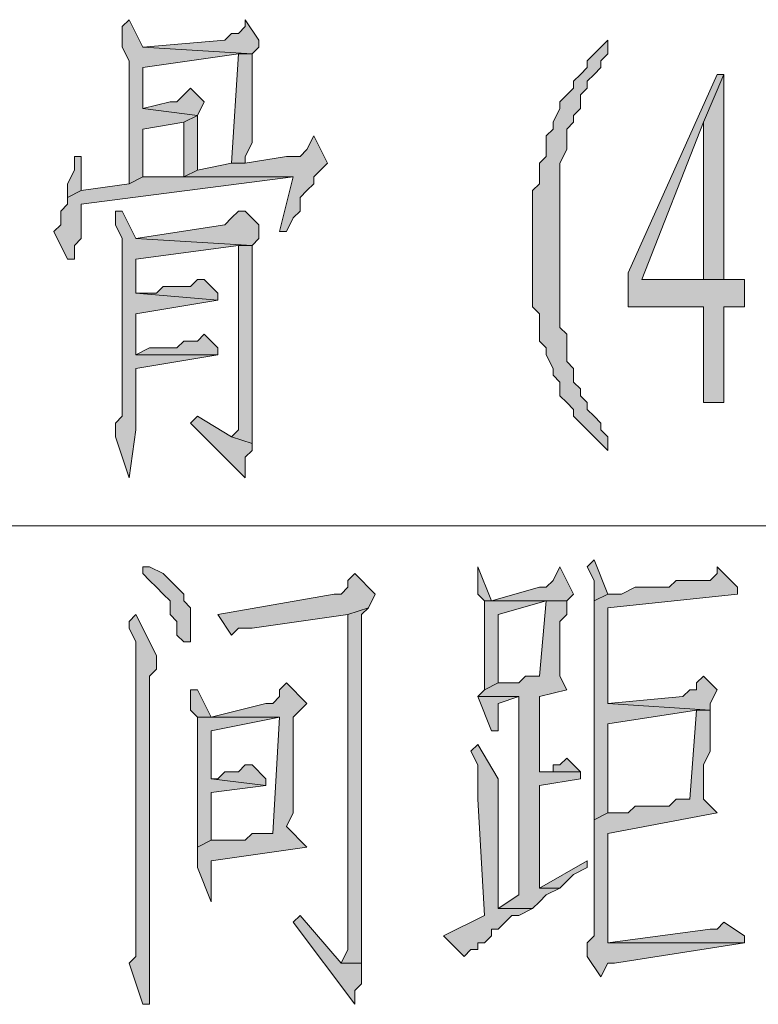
# Model space of a CAD drawing. Extents: x 566443 to 590371, y 3845226 to 3876576.
# Tile 104 of 221: x 586387.45 to 586392.02, y 3853933.54 to 3853939.64. Entities that reach past the tile are written whole.
import ezdxf

# ---------------------------------------------------------------- set-up
doc = ezdxf.new("R2010")
doc.units = 0
doc.layers.add('C00-00-00', color=7, linetype='CONTINUOUS')

msp = doc.modelspace()

# ---------------------------------------------------------------- hatches: boundary and pattern name
at = {"layer": 'C00-00-00'}
h = msp.add_hatch(color=256, dxfattribs=at)
h.dxf.hatch_style = 2
h.paths.add_polyline_path([(586388.1279, 3853939.6359), (586388.0856, 3853939.5936), (586388.0856, 3853939.4666), (586388.1279, 3853939.3819), (586388.1279, 3853938.6199), (586388.2126, 3853938.6623), (586388.2126, 3853938.9586), (586388.4666, 3853939.0009), (586388.5512, 3853939.0433), (586388.2126, 3853939.0856), (586388.2126, 3853939.3396), (586388.8052, 3853939.4243), (586388.8899, 3853939.4243), (586388.2126, 3853939.4666)])
h = msp.add_hatch(color=256, dxfattribs=at)
h.dxf.hatch_style = 2
h.paths.add_polyline_path([(586388.8476, 3853939.6359), (586388.8476, 3853939.5936), (586388.8052, 3853939.5513), (586388.7629, 3853939.5513), (586388.7206, 3853939.5089), (586388.2126, 3853939.4666), (586388.8899, 3853939.4243), (586388.9322, 3853939.4666), (586388.9322, 3853939.5089)])
h = msp.add_hatch(color=256, dxfattribs=at)
h.dxf.hatch_style = 2
h.paths.add_polyline_path([(586391.0912, 3853939.5089), (586391.0489, 3853939.4666), (586391.0066, 3853939.4243), (586390.9642, 3853939.3819), (586390.9642, 3853939.3396), (586390.9219, 3853939.2973), (586390.8796, 3853939.2549), (586390.8796, 3853939.2126), (586390.8372, 3853939.1703), (586390.7949, 3853939.1279), (586390.7949, 3853939.0856), (586390.7526, 3853939.0009), (586390.7526, 3853938.9586), (586390.7102, 3853938.9163), (586390.7102, 3853938.7893), (586390.6679, 3853938.7469), (586390.6679, 3853938.6199), (586390.6256, 3853938.5776), (586390.6256, 3853938.3236), (586390.6256, 3853938.2813), (586390.6256, 3853937.8579), (586390.6679, 3853937.8156), (586390.6679, 3853937.6463), (586390.7102, 3853937.6039), (586390.7102, 3853937.5616), (586390.7526, 3853937.4769), (586390.7526, 3853937.4346), (586390.7949, 3853937.3923), (586390.7949, 3853937.3076), (586390.8372, 3853937.2653), (586390.8796, 3853937.2229), (586390.8796, 3853937.1806), (586390.9219, 3853937.1383), (586390.9642, 3853937.0959), (586391.0066, 3853937.0536), (586391.0489, 3853937.0113), (586391.0912, 3853936.9689), (586391.0912, 3853937.0536), (586391.0489, 3853937.0959), (586391.0489, 3853937.1383), (586391.0066, 3853937.1806), (586390.9642, 3853937.2229), (586390.9642, 3853937.2653), (586390.9219, 3853937.3076), (586390.9219, 3853937.3499), (586390.8796, 3853937.3923), (586390.8796, 3853937.4769), (586390.8372, 3853937.5193), (586390.8372, 3853937.6886), (586390.7949, 3853937.7309), (586390.7949, 3853938.7469), (586390.8372, 3853938.8316), (586390.8372, 3853938.9586), (586390.8796, 3853939.0009), (586390.8796, 3853939.0433), (586390.9219, 3853939.0856), (586390.9219, 3853939.1703), (586390.9642, 3853939.2126), (586390.9642, 3853939.2549), (586391.0066, 3853939.2973), (586391.0489, 3853939.3396), (586391.0489, 3853939.3819), (586391.0912, 3853939.4243)])
h = msp.add_hatch(color=256, dxfattribs=at)
h.dxf.hatch_style = 2
h.paths.add_polyline_path([(586388.8899, 3853939.4243), (586388.8052, 3853939.4243), (586388.7629, 3853938.7469), (586388.8476, 3853938.7469), (586388.8476, 3853938.7893), (586388.8899, 3853938.8739)])
h = msp.add_hatch(color=256, dxfattribs=at)
h.dxf.hatch_style = 2
h.paths.add_polyline_path([(586391.8109, 3853939.2973), (586391.7686, 3853939.2973), (586391.2182, 3853938.0696), (586391.2182, 3853937.8579), (586391.6839, 3853937.8579), (586391.6839, 3853937.2653), (586391.8109, 3853937.2653), (586391.8109, 3853937.8579), (586391.9379, 3853937.8579), (586391.9379, 3853938.0273), (586391.8109, 3853938.0273), (586391.3029, 3853938.0273), (586391.6839, 3853939.0009)])
h = msp.add_hatch(color=256, dxfattribs=at)
h.dxf.hatch_style = 2
h.paths.add_polyline_path([(586391.8109, 3853939.2973), (586391.6839, 3853939.0009), (586391.6839, 3853938.0273), (586391.3029, 3853938.0273), (586391.8109, 3853938.0273)])
h = msp.add_hatch(color=256, dxfattribs=at)
h.dxf.hatch_style = 2
h.paths.add_polyline_path([(586388.5089, 3853939.2126), (586388.4666, 3853939.1703), (586388.4242, 3853939.1279), (586388.3819, 3853939.1279), (586388.2126, 3853939.0856), (586388.5512, 3853939.0433), (586388.5936, 3853939.1279)])
h = msp.add_hatch(color=256, dxfattribs=at)
h.dxf.hatch_style = 2
h.paths.add_polyline_path([(586388.5512, 3853939.0433), (586388.4666, 3853939.0009), (586388.4666, 3853938.6623), (586388.5512, 3853938.7046)])
h = msp.add_hatch(color=256, dxfattribs=at)
h.dxf.hatch_style = 2
h.paths.add_polyline_path([(586389.2709, 3853938.9163), (586389.2286, 3853938.8316), (586389.1862, 3853938.7893), (586389.1016, 3853938.7893), (586388.8476, 3853938.7469), (586388.7629, 3853938.7469), (586388.5512, 3853938.7046), (586388.4666, 3853938.6623), (586389.1439, 3853938.6623), (586389.0592, 3853938.3236), (586389.1016, 3853938.3236), (586389.1439, 3853938.4083), (586389.1862, 3853938.4506), (586389.1862, 3853938.5353), (586389.2286, 3853938.5776), (586389.2709, 3853938.6199), (586389.2709, 3853938.6623), (586389.3132, 3853938.7046), (586389.3556, 3853938.7469)])
h = msp.add_hatch(color=256, dxfattribs=at)
h.dxf.hatch_style = 2
h.paths.add_polyline_path([(586387.8316, 3853938.7893), (586387.7892, 3853938.7893), (586387.7892, 3853938.7046), (586387.7469, 3853938.6199), (586387.7469, 3853938.5353), (586387.8316, 3853938.5776)])
h = msp.add_hatch(color=256, dxfattribs=at)
h.dxf.hatch_style = 2
h.paths.add_polyline_path([(586388.4666, 3853938.6623), (586388.2126, 3853938.6623), (586388.1279, 3853938.6199), (586387.8316, 3853938.5776), (586387.7469, 3853938.5353), (586387.7469, 3853938.4929), (586387.7046, 3853938.4506), (586387.7046, 3853938.3659), (586387.6622, 3853938.3236), (586387.7469, 3853938.1543), (586387.7892, 3853938.1543), (586387.7892, 3853938.2389), (586387.8316, 3853938.2813), (586387.8316, 3853938.4929), (586389.1439, 3853938.6623)])
h = msp.add_hatch(color=256, dxfattribs=at)
h.dxf.hatch_style = 2
h.paths.add_polyline_path([(586388.0856, 3853938.4506), (586388.0432, 3853938.4506), (586388.0432, 3853938.3659), (586388.0856, 3853938.2813), (586388.0856, 3853937.1806), (586388.0432, 3853937.1383), (586388.0432, 3853937.0536), (586388.1279, 3853936.7996), (586388.1702, 3853937.0959), (586388.1702, 3853937.4769), (586388.6782, 3853937.5616), (586388.1702, 3853937.5616), (586388.1702, 3853937.8156), (586388.6782, 3853937.9003), (586388.1702, 3853937.9426), (586388.1702, 3853938.1543), (586388.8052, 3853938.2389), (586388.8899, 3853938.2389), (586388.1702, 3853938.2813)])
h = msp.add_hatch(color=256, dxfattribs=at)
h.dxf.hatch_style = 2
h.paths.add_polyline_path([(586388.8476, 3853938.4506), (586388.8052, 3853938.4506), (586388.7629, 3853938.4083), (586388.7206, 3853938.3659), (586388.1702, 3853938.2813), (586388.8899, 3853938.2389), (586388.9322, 3853938.2813), (586388.9322, 3853938.3659)])
h = msp.add_hatch(color=256, dxfattribs=at)
h.dxf.hatch_style = 2
h.paths.add_polyline_path([(586388.8899, 3853938.2389), (586388.8052, 3853938.2389), (586388.8052, 3853937.2229), (586388.8052, 3853937.0959), (586388.7629, 3853937.0536), (586388.8899, 3853937.0113)])
h = msp.add_hatch(color=256, dxfattribs=at)
h.dxf.hatch_style = 2
h.paths.add_polyline_path([(586388.5936, 3853938.0273), (586388.5512, 3853938.0273), (586388.5089, 3853937.9849), (586388.3396, 3853937.9849), (586388.2972, 3853937.9426), (586388.1702, 3853937.9426), (586388.6782, 3853937.9003), (586388.6782, 3853937.9426)])
h = msp.add_hatch(color=256, dxfattribs=at)
h.dxf.hatch_style = 2
h.paths.add_polyline_path([(586388.5936, 3853937.6886), (586388.5512, 3853937.6463), (586388.4666, 3853937.6463), (586388.4242, 3853937.6039), (586388.2549, 3853937.6039), (586388.1702, 3853937.5616), (586388.6782, 3853937.5616), (586388.6782, 3853937.6039)])
h = msp.add_hatch(color=256, dxfattribs=at)
h.dxf.hatch_style = 2
h.paths.add_polyline_path([(586388.5512, 3853937.1806), (586388.5089, 3853937.1383), (586388.8476, 3853936.7996), (586388.8476, 3853936.9266), (586388.8899, 3853936.9689), (586388.8899, 3853937.0113), (586388.7629, 3853937.0536)])
h = msp.add_hatch(color=256, dxfattribs=at)
h.dxf.hatch_style = 2
h.paths.add_polyline_path([(586391.0066, 3853936.2916), (586390.9642, 3853936.2493), (586391.0066, 3853936.1646), (586391.0066, 3853936.0376), (586391.0912, 3853936.0799)])
h = msp.add_hatch(color=256, dxfattribs=at)
h.dxf.hatch_style = 2
h.paths.add_polyline_path([(586388.2549, 3853936.2493), (586388.2126, 3853936.2493), (586388.2126, 3853936.2069), (586388.2549, 3853936.1646), (586388.2972, 3853936.1223), (586388.3396, 3853936.0799), (586388.3819, 3853936.0376), (586388.3819, 3853935.9529), (586388.4242, 3853935.9106), (586388.4242, 3853935.8259), (586388.4666, 3853935.7836), (586388.5089, 3853935.7836), (586388.5089, 3853935.8259), (586388.5089, 3853935.9953), (586388.4666, 3853936.0376), (586388.4666, 3853936.0799), (586388.4242, 3853936.1223), (586388.3819, 3853936.1646), (586388.3396, 3853936.2069)])
h = msp.add_hatch(color=256, dxfattribs=at)
h.dxf.hatch_style = 2
h.paths.add_polyline_path([(586389.5249, 3853936.2069), (586389.4826, 3853936.1646), (586389.4826, 3853936.1223), (586389.4402, 3853936.0799), (586389.3979, 3853936.0799), (586388.6782, 3853935.9529), (586388.7629, 3853935.8259), (586388.8052, 3853935.8683), (586388.8899, 3853935.8683), (586389.4826, 3853935.9529), (586389.6096, 3853935.9953), (586389.6519, 3853936.0799)])
h = msp.add_hatch(color=256, dxfattribs=at)
h.dxf.hatch_style = 2
h.paths.add_polyline_path([(586390.2869, 3853936.2493), (586390.2869, 3853936.0799), (586390.3292, 3853936.0376), (586390.7102, 3853936.0376), (586390.6679, 3853935.5719), (586390.5832, 3853935.5719), (586390.5409, 3853935.5296), (586390.4139, 3853935.5296), (586390.3292, 3853935.4873), (586390.2869, 3853935.4449), (586390.5409, 3853935.4449), (586390.5409, 3853934.2173), (586390.4139, 3853934.1326), (586390.6256, 3853934.1326), (586390.6679, 3853934.1749), (586390.7102, 3853934.2173), (586390.7949, 3853934.2596), (586390.6679, 3853934.2596), (586390.6679, 3853934.8946), (586390.9219, 3853934.9369), (586390.9219, 3853934.9793), (586390.6679, 3853934.9793), (586390.6679, 3853935.4449), (586390.8372, 3853935.4873), (586390.7949, 3853935.5719), (586390.7949, 3853935.9106), (586390.8372, 3853935.9529), (586390.8372, 3853936.0376), (586390.3716, 3853936.0376)])
h = msp.add_hatch(color=256, dxfattribs=at)
h.dxf.hatch_style = 2
h.paths.add_polyline_path([(586390.7949, 3853936.2493), (586390.7526, 3853936.1646), (586390.7102, 3853936.1223), (586390.6679, 3853936.1223), (586390.3716, 3853936.0376), (586390.8372, 3853936.0376), (586390.8796, 3853936.0799)])
h = msp.add_hatch(color=256, dxfattribs=at)
h.dxf.hatch_style = 2
h.paths.add_polyline_path([(586391.7686, 3853936.2493), (586391.7686, 3853936.2069), (586391.7262, 3853936.1646), (586391.5146, 3853936.1646), (586391.4722, 3853936.1223), (586391.2606, 3853936.1223), (586391.1759, 3853936.0799), (586391.0912, 3853936.0799), (586391.0066, 3853936.0376), (586391.0066, 3853935.9529), (586391.0066, 3853935.9106), (586391.0066, 3853934.6829), (586391.0912, 3853934.7253), (586391.0912, 3853935.2756), (586391.6416, 3853935.3603), (586391.7262, 3853935.3603), (586391.0912, 3853935.4026), (586391.0912, 3853935.9953), (586391.8956, 3853936.0799), (586391.8956, 3853936.1223)])
h = msp.add_hatch(color=256, dxfattribs=at)
h.dxf.hatch_style = 2
h.paths.add_polyline_path([(586390.3292, 3853936.0376), (586390.3292, 3853935.4873), (586390.4139, 3853935.5296), (586390.4139, 3853935.9529), (586390.7102, 3853936.0376)])
h = msp.add_hatch(color=256, dxfattribs=at)
h.dxf.hatch_style = 2
h.paths.add_polyline_path([(586388.1702, 3853935.9529), (586388.1279, 3853935.9106), (586388.1279, 3853935.8683), (586388.1702, 3853935.7836), (586388.1702, 3853934.3866), (586388.1702, 3853934.3443), (586388.1702, 3853933.8363), (586388.1279, 3853933.7939), (586388.2126, 3853933.5399), (586388.2549, 3853933.5399), (586388.2549, 3853933.5823), (586388.2549, 3853935.5719), (586388.2972, 3853935.6143), (586388.2972, 3853935.6989)])
h = msp.add_hatch(color=256, dxfattribs=at)
h.dxf.hatch_style = 2
h.paths.add_polyline_path([(586389.6096, 3853935.9953), (586389.4826, 3853935.9529), (586389.4826, 3853933.8786), (586389.4402, 3853933.7939), (586389.5672, 3853933.7939), (586389.5672, 3853933.8363), (586389.5672, 3853935.3603), (586389.5672, 3853935.4449), (586389.5672, 3853935.9529)])
h = msp.add_hatch(color=256, dxfattribs=at)
h.dxf.hatch_style = 2
h.paths.add_polyline_path([(586389.1016, 3853935.5296), (586389.0592, 3853935.4873), (586389.0592, 3853935.4449), (586389.0169, 3853935.4026), (586388.9746, 3853935.4026), (586388.6359, 3853935.3179), (586388.5512, 3853935.3179), (586389.0592, 3853935.3179), (586389.0169, 3853934.5983), (586388.8899, 3853934.5983), (586388.8476, 3853934.5559), (586388.6359, 3853934.5559), (586388.5512, 3853934.5136), (586388.5512, 3853934.3866), (586388.6359, 3853934.1749), (586388.6359, 3853934.2173), (586388.6359, 3853934.4289), (586389.2286, 3853934.5136), (586389.1016, 3853934.6406), (586389.1439, 3853934.7253), (586389.1439, 3853935.3179), (586389.1862, 3853935.3603), (586389.2286, 3853935.4026)])
h = msp.add_hatch(color=256, dxfattribs=at)
h.dxf.hatch_style = 2
h.paths.add_polyline_path([(586391.6839, 3853935.5719), (586391.6416, 3853935.5296), (586391.6416, 3853935.4873), (586391.5992, 3853935.4873), (586391.5569, 3853935.4449), (586391.0912, 3853935.4026), (586391.7262, 3853935.3603), (586391.7262, 3853935.4026), (586391.7686, 3853935.4873)])
h = msp.add_hatch(color=256, dxfattribs=at)
h.dxf.hatch_style = 2
h.paths.add_polyline_path([(586388.5512, 3853935.4873), (586388.5089, 3853935.4873), (586388.5089, 3853935.4449), (586388.5089, 3853935.3603), (586388.5512, 3853935.3179), (586388.6359, 3853935.3179)])
h = msp.add_hatch(color=256, dxfattribs=at)
h.dxf.hatch_style = 2
h.paths.add_polyline_path([(586390.2869, 3853935.4449), (586390.3716, 3853935.2333), (586390.4139, 3853935.2333), (586390.4139, 3853935.2756), (586390.4139, 3853935.4026), (586390.5409, 3853935.4449)])
h = msp.add_hatch(color=256, dxfattribs=at)
h.dxf.hatch_style = 2
h.paths.add_polyline_path([(586391.7262, 3853935.3603), (586391.6416, 3853935.3603), (586391.5992, 3853934.8099), (586391.5146, 3853934.8099), (586391.4722, 3853934.7676), (586391.2606, 3853934.7676), (586391.2182, 3853934.7253), (586391.0912, 3853934.7253), (586391.0066, 3853934.6829), (586391.0066, 3853934.1326), (586391.0066, 3853934.0903), (586391.0066, 3853933.9633), (586390.9642, 3853933.9209), (586390.9642, 3853933.8363), (586391.0489, 3853933.7093), (586391.0912, 3853933.7939), (586391.1336, 3853933.7939), (586391.9379, 3853933.9209), (586391.0912, 3853933.9209), (586391.0912, 3853934.5983), (586391.7686, 3853934.7253), (586391.6839, 3853934.8099), (586391.6839, 3853935.0216), (586391.7262, 3853935.1063)])
h = msp.add_hatch(color=256, dxfattribs=at)
h.dxf.hatch_style = 2
h.paths.add_polyline_path([(586388.5512, 3853935.3179), (586388.5512, 3853934.5136), (586388.6359, 3853934.5559), (586388.6359, 3853934.8523), (586388.9746, 3853934.8946), (586388.6359, 3853934.9369), (586388.6359, 3853935.0639), (586388.6359, 3853935.1486), (586388.6359, 3853935.2333), (586389.0592, 3853935.3179)])
h = msp.add_hatch(color=256, dxfattribs=at)
h.dxf.hatch_style = 2
h.paths.add_polyline_path([(586390.2869, 3853935.1486), (586390.2446, 3853935.1063), (586390.2869, 3853935.0216), (586390.2869, 3853934.8099), (586390.3292, 3853934.0903), (586390.0752, 3853933.9633), (586390.2022, 3853933.8363), (586390.2446, 3853933.8786), (586390.2869, 3853933.8786), (586390.2869, 3853933.9209), (586390.3292, 3853933.9209), (586390.3716, 3853933.9633), (586390.3716, 3853934.0056), (586390.4139, 3853934.0056), (586390.4562, 3853934.0479), (586390.4986, 3853934.0903), (586390.5409, 3853934.0903), (586390.6256, 3853934.1326), (586390.4139, 3853934.1326), (586390.4139, 3853934.9369)])
h = msp.add_hatch(color=256, dxfattribs=at)
h.dxf.hatch_style = 2
h.paths.add_polyline_path([(586390.8372, 3853935.0639), (586390.7949, 3853935.0216), (586390.7526, 3853935.0216), (586390.7526, 3853934.9793), (586390.6679, 3853934.9793), (586390.9219, 3853934.9793)])
h = msp.add_hatch(color=256, dxfattribs=at)
h.dxf.hatch_style = 2
h.paths.add_polyline_path([(586388.8899, 3853935.0216), (586388.8476, 3853935.0216), (586388.8052, 3853934.9793), (586388.7206, 3853934.9793), (586388.6782, 3853934.9369), (586388.6359, 3853934.9369), (586388.9746, 3853934.8946), (586388.9746, 3853934.9369)])
h = msp.add_hatch(color=256, dxfattribs=at)
h.dxf.hatch_style = 2
h.paths.add_polyline_path([(586390.9642, 3853934.4289), (586390.6679, 3853934.2596), (586390.7949, 3853934.2596), (586390.8372, 3853934.3019), (586390.8796, 3853934.3443), (586390.9642, 3853934.3866)])
h = msp.add_hatch(color=256, dxfattribs=at)
h.dxf.hatch_style = 2
h.paths.add_polyline_path([(586389.1862, 3853934.0903), (586389.1439, 3853934.0479), (586389.5249, 3853933.5399), (586389.5249, 3853933.6246), (586389.5672, 3853933.6669), (586389.5672, 3853933.7939), (586389.4402, 3853933.7939)])
h = msp.add_hatch(color=256, dxfattribs=at)
h.dxf.hatch_style = 2
h.paths.add_polyline_path([(586391.8109, 3853934.0479), (586391.7686, 3853934.0056), (586391.7262, 3853934.0056), (586391.0912, 3853933.9209), (586391.9379, 3853933.9209), (586391.9379, 3853933.9633)])

# ---------------------------------------------------------------- linework, layer by layer
at = {"layer": 'C00-00-00', "lineweight": 0}
for points in [[(586388.1279, 3853939.6359), (586388.0856, 3853939.5936), (586388.0856, 3853939.4666), (586388.1279, 3853939.3819), (586388.1279, 3853938.6199), (586388.2126, 3853938.6623), (586388.2126, 3853938.9586), (586388.4666, 3853939.0009), (586388.5512, 3853939.0433), (586388.2126, 3853939.0856), (586388.2126, 3853939.3396), (586388.8052, 3853939.4243), (586388.8899, 3853939.4243), (586388.2126, 3853939.4666)], [(586388.8476, 3853939.6359), (586388.8476, 3853939.5936), (586388.8052, 3853939.5513), (586388.7629, 3853939.5513), (586388.7206, 3853939.5089), (586388.2126, 3853939.4666), (586388.8899, 3853939.4243), (586388.9322, 3853939.4666), (586388.9322, 3853939.5089)], [(586391.0912, 3853939.5089), (586391.0489, 3853939.4666), (586391.0066, 3853939.4243), (586390.9642, 3853939.3819), (586390.9642, 3853939.3396), (586390.9219, 3853939.2973), (586390.8796, 3853939.2549), (586390.8796, 3853939.2126), (586390.8372, 3853939.1703), (586390.7949, 3853939.1279), (586390.7949, 3853939.0856), (586390.7526, 3853939.0009), (586390.7526, 3853938.9586), (586390.7102, 3853938.9163), (586390.7102, 3853938.7893), (586390.6679, 3853938.7469), (586390.6679, 3853938.6199), (586390.6256, 3853938.5776), (586390.6256, 3853938.3236), (586390.6256, 3853938.2813), (586390.6256, 3853937.8579), (586390.6679, 3853937.8156), (586390.6679, 3853937.6463), (586390.7102, 3853937.6039), (586390.7102, 3853937.5616), (586390.7526, 3853937.4769), (586390.7526, 3853937.4346), (586390.7949, 3853937.3923), (586390.7949, 3853937.3076), (586390.8372, 3853937.2653), (586390.8796, 3853937.2229), (586390.8796, 3853937.1806), (586390.9219, 3853937.1383), (586390.9642, 3853937.0959), (586391.0066, 3853937.0536), (586391.0489, 3853937.0113), (586391.0912, 3853936.9689), (586391.0912, 3853937.0536), (586391.0489, 3853937.0959), (586391.0489, 3853937.1383), (586391.0066, 3853937.1806), (586390.9642, 3853937.2229), (586390.9642, 3853937.2653), (586390.9219, 3853937.3076), (586390.9219, 3853937.3499), (586390.8796, 3853937.3923), (586390.8796, 3853937.4769), (586390.8372, 3853937.5193), (586390.8372, 3853937.6886), (586390.7949, 3853937.7309), (586390.7949, 3853938.7469), (586390.8372, 3853938.8316), (586390.8372, 3853938.9586), (586390.8796, 3853939.0009), (586390.8796, 3853939.0433), (586390.9219, 3853939.0856), (586390.9219, 3853939.1703), (586390.9642, 3853939.2126), (586390.9642, 3853939.2549), (586391.0066, 3853939.2973), (586391.0489, 3853939.3396), (586391.0489, 3853939.3819), (586391.0912, 3853939.4243)], [(586388.8899, 3853939.4243), (586388.8052, 3853939.4243), (586388.7629, 3853938.7469), (586388.8476, 3853938.7469), (586388.8476, 3853938.7893), (586388.8899, 3853938.8739)], [(586391.8109, 3853939.2973), (586391.7686, 3853939.2973), (586391.2182, 3853938.0696), (586391.2182, 3853937.8579), (586391.6839, 3853937.8579), (586391.6839, 3853937.2653), (586391.8109, 3853937.2653), (586391.8109, 3853937.8579), (586391.9379, 3853937.8579), (586391.9379, 3853938.0273), (586391.8109, 3853938.0273), (586391.3029, 3853938.0273), (586391.6839, 3853939.0009)], [(586391.8109, 3853939.2973), (586391.6839, 3853939.0009), (586391.6839, 3853938.0273), (586391.3029, 3853938.0273), (586391.8109, 3853938.0273)], [(586388.5089, 3853939.2126), (586388.4666, 3853939.1703), (586388.4242, 3853939.1279), (586388.3819, 3853939.1279), (586388.2126, 3853939.0856), (586388.5512, 3853939.0433), (586388.5936, 3853939.1279)], [(586388.5512, 3853939.0433), (586388.4666, 3853939.0009), (586388.4666, 3853938.6623), (586388.5512, 3853938.7046)], [(586389.2709, 3853938.9163), (586389.2286, 3853938.8316), (586389.1862, 3853938.7893), (586389.1016, 3853938.7893), (586388.8476, 3853938.7469), (586388.7629, 3853938.7469), (586388.5512, 3853938.7046), (586388.4666, 3853938.6623), (586389.1439, 3853938.6623), (586389.0592, 3853938.3236), (586389.1016, 3853938.3236), (586389.1439, 3853938.4083), (586389.1862, 3853938.4506), (586389.1862, 3853938.5353), (586389.2286, 3853938.5776), (586389.2709, 3853938.6199), (586389.2709, 3853938.6623), (586389.3132, 3853938.7046), (586389.3556, 3853938.7469)], [(586387.8316, 3853938.7893), (586387.7892, 3853938.7893), (586387.7892, 3853938.7046), (586387.7469, 3853938.6199), (586387.7469, 3853938.5353), (586387.8316, 3853938.5776)], [(586388.4666, 3853938.6623), (586388.2126, 3853938.6623), (586388.1279, 3853938.6199), (586387.8316, 3853938.5776), (586387.7469, 3853938.5353), (586387.7469, 3853938.4929), (586387.7046, 3853938.4506), (586387.7046, 3853938.3659), (586387.6622, 3853938.3236), (586387.7469, 3853938.1543), (586387.7892, 3853938.1543), (586387.7892, 3853938.2389), (586387.8316, 3853938.2813), (586387.8316, 3853938.4929), (586389.1439, 3853938.6623)], [(586388.0856, 3853938.4506), (586388.0432, 3853938.4506), (586388.0432, 3853938.3659), (586388.0856, 3853938.2813), (586388.0856, 3853937.1806), (586388.0432, 3853937.1383), (586388.0432, 3853937.0536), (586388.1279, 3853936.7996), (586388.1702, 3853937.0959), (586388.1702, 3853937.4769), (586388.6782, 3853937.5616), (586388.1702, 3853937.5616), (586388.1702, 3853937.8156), (586388.6782, 3853937.9003), (586388.1702, 3853937.9426), (586388.1702, 3853938.1543), (586388.8052, 3853938.2389), (586388.8899, 3853938.2389), (586388.1702, 3853938.2813)], [(586388.8476, 3853938.4506), (586388.8052, 3853938.4506), (586388.7629, 3853938.4083), (586388.7206, 3853938.3659), (586388.1702, 3853938.2813), (586388.8899, 3853938.2389), (586388.9322, 3853938.2813), (586388.9322, 3853938.3659)], [(586388.8899, 3853938.2389), (586388.8052, 3853938.2389), (586388.8052, 3853937.2229), (586388.8052, 3853937.0959), (586388.7629, 3853937.0536), (586388.8899, 3853937.0113)], [(586388.5936, 3853938.0273), (586388.5512, 3853938.0273), (586388.5089, 3853937.9849), (586388.3396, 3853937.9849), (586388.2972, 3853937.9426), (586388.1702, 3853937.9426), (586388.6782, 3853937.9003), (586388.6782, 3853937.9426)], [(586388.5936, 3853937.6886), (586388.5512, 3853937.6463), (586388.4666, 3853937.6463), (586388.4242, 3853937.6039), (586388.2549, 3853937.6039), (586388.1702, 3853937.5616), (586388.6782, 3853937.5616), (586388.6782, 3853937.6039)], [(586388.5512, 3853937.1806), (586388.5089, 3853937.1383), (586388.8476, 3853936.7996), (586388.8476, 3853936.9266), (586388.8899, 3853936.9689), (586388.8899, 3853937.0113), (586388.7629, 3853937.0536)], [(586391.0066, 3853936.2916), (586390.9642, 3853936.2493), (586391.0066, 3853936.1646), (586391.0066, 3853936.0376), (586391.0912, 3853936.0799)], [(586388.2549, 3853936.2493), (586388.2126, 3853936.2493), (586388.2126, 3853936.2069), (586388.2549, 3853936.1646), (586388.2972, 3853936.1223), (586388.3396, 3853936.0799), (586388.3819, 3853936.0376), (586388.3819, 3853935.9529), (586388.4242, 3853935.9106), (586388.4242, 3853935.8259), (586388.4666, 3853935.7836), (586388.5089, 3853935.7836), (586388.5089, 3853935.8259), (586388.5089, 3853935.9953), (586388.4666, 3853936.0376), (586388.4666, 3853936.0799), (586388.4242, 3853936.1223), (586388.3819, 3853936.1646), (586388.3396, 3853936.2069)], [(586389.5249, 3853936.2069), (586389.4826, 3853936.1646), (586389.4826, 3853936.1223), (586389.4402, 3853936.0799), (586389.3979, 3853936.0799), (586388.6782, 3853935.9529), (586388.7629, 3853935.8259), (586388.8052, 3853935.8683), (586388.8899, 3853935.8683), (586389.4826, 3853935.9529), (586389.6096, 3853935.9953), (586389.6519, 3853936.0799)], [(586390.2869, 3853936.2493), (586390.2869, 3853936.0799), (586390.3292, 3853936.0376), (586390.7102, 3853936.0376), (586390.6679, 3853935.5719), (586390.5832, 3853935.5719), (586390.5409, 3853935.5296), (586390.4139, 3853935.5296), (586390.3292, 3853935.4873), (586390.2869, 3853935.4449), (586390.5409, 3853935.4449), (586390.5409, 3853934.2173), (586390.4139, 3853934.1326), (586390.6256, 3853934.1326), (586390.6679, 3853934.1749), (586390.7102, 3853934.2173), (586390.7949, 3853934.2596), (586390.6679, 3853934.2596), (586390.6679, 3853934.8946), (586390.9219, 3853934.9369), (586390.9219, 3853934.9793), (586390.6679, 3853934.9793), (586390.6679, 3853935.4449), (586390.8372, 3853935.4873), (586390.7949, 3853935.5719), (586390.7949, 3853935.9106), (586390.8372, 3853935.9529), (586390.8372, 3853936.0376), (586390.3716, 3853936.0376)], [(586390.7949, 3853936.2493), (586390.7526, 3853936.1646), (586390.7102, 3853936.1223), (586390.6679, 3853936.1223), (586390.3716, 3853936.0376), (586390.8372, 3853936.0376), (586390.8796, 3853936.0799)], [(586391.7686, 3853936.2493), (586391.7686, 3853936.2069), (586391.7262, 3853936.1646), (586391.5146, 3853936.1646), (586391.4722, 3853936.1223), (586391.2606, 3853936.1223), (586391.1759, 3853936.0799), (586391.0912, 3853936.0799), (586391.0066, 3853936.0376), (586391.0066, 3853935.9529), (586391.0066, 3853935.9106), (586391.0066, 3853934.6829), (586391.0912, 3853934.7253), (586391.0912, 3853935.2756), (586391.6416, 3853935.3603), (586391.7262, 3853935.3603), (586391.0912, 3853935.4026), (586391.0912, 3853935.9953), (586391.8956, 3853936.0799), (586391.8956, 3853936.1223)], [(586390.3292, 3853936.0376), (586390.3292, 3853935.4873), (586390.4139, 3853935.5296), (586390.4139, 3853935.9529), (586390.7102, 3853936.0376)], [(586388.1702, 3853935.9529), (586388.1279, 3853935.9106), (586388.1279, 3853935.8683), (586388.1702, 3853935.7836), (586388.1702, 3853934.3866), (586388.1702, 3853934.3443), (586388.1702, 3853933.8363), (586388.1279, 3853933.7939), (586388.2126, 3853933.5399), (586388.2549, 3853933.5399), (586388.2549, 3853933.5823), (586388.2549, 3853935.5719), (586388.2972, 3853935.6143), (586388.2972, 3853935.6989)], [(586389.6096, 3853935.9953), (586389.4826, 3853935.9529), (586389.4826, 3853933.8786), (586389.4402, 3853933.7939), (586389.5672, 3853933.7939), (586389.5672, 3853933.8363), (586389.5672, 3853935.3603), (586389.5672, 3853935.4449), (586389.5672, 3853935.9529)], [(586389.1016, 3853935.5296), (586389.0592, 3853935.4873), (586389.0592, 3853935.4449), (586389.0169, 3853935.4026), (586388.9746, 3853935.4026), (586388.6359, 3853935.3179), (586388.5512, 3853935.3179), (586389.0592, 3853935.3179), (586389.0169, 3853934.5983), (586388.8899, 3853934.5983), (586388.8476, 3853934.5559), (586388.6359, 3853934.5559), (586388.5512, 3853934.5136), (586388.5512, 3853934.3866), (586388.6359, 3853934.1749), (586388.6359, 3853934.2173), (586388.6359, 3853934.4289), (586389.2286, 3853934.5136), (586389.1016, 3853934.6406), (586389.1439, 3853934.7253), (586389.1439, 3853935.3179), (586389.1862, 3853935.3603), (586389.2286, 3853935.4026)], [(586391.6839, 3853935.5719), (586391.6416, 3853935.5296), (586391.6416, 3853935.4873), (586391.5992, 3853935.4873), (586391.5569, 3853935.4449), (586391.0912, 3853935.4026), (586391.7262, 3853935.3603), (586391.7262, 3853935.4026), (586391.7686, 3853935.4873)], [(586388.5512, 3853935.4873), (586388.5089, 3853935.4873), (586388.5089, 3853935.4449), (586388.5089, 3853935.3603), (586388.5512, 3853935.3179), (586388.6359, 3853935.3179)], [(586390.2869, 3853935.4449), (586390.3716, 3853935.2333), (586390.4139, 3853935.2333), (586390.4139, 3853935.2756), (586390.4139, 3853935.4026), (586390.5409, 3853935.4449)], [(586391.7262, 3853935.3603), (586391.6416, 3853935.3603), (586391.5992, 3853934.8099), (586391.5146, 3853934.8099), (586391.4722, 3853934.7676), (586391.2606, 3853934.7676), (586391.2182, 3853934.7253), (586391.0912, 3853934.7253), (586391.0066, 3853934.6829), (586391.0066, 3853934.1326), (586391.0066, 3853934.0903), (586391.0066, 3853933.9633), (586390.9642, 3853933.9209), (586390.9642, 3853933.8363), (586391.0489, 3853933.7093), (586391.0912, 3853933.7939), (586391.1336, 3853933.7939), (586391.9379, 3853933.9209), (586391.0912, 3853933.9209), (586391.0912, 3853934.5983), (586391.7686, 3853934.7253), (586391.6839, 3853934.8099), (586391.6839, 3853935.0216), (586391.7262, 3853935.1063)], [(586388.5512, 3853935.3179), (586388.5512, 3853934.5136), (586388.6359, 3853934.5559), (586388.6359, 3853934.8523), (586388.9746, 3853934.8946), (586388.6359, 3853934.9369), (586388.6359, 3853935.0639), (586388.6359, 3853935.1486), (586388.6359, 3853935.2333), (586389.0592, 3853935.3179)], [(586390.2869, 3853935.1486), (586390.2446, 3853935.1063), (586390.2869, 3853935.0216), (586390.2869, 3853934.8099), (586390.3292, 3853934.0903), (586390.0752, 3853933.9633), (586390.2022, 3853933.8363), (586390.2446, 3853933.8786), (586390.2869, 3853933.8786), (586390.2869, 3853933.9209), (586390.3292, 3853933.9209), (586390.3716, 3853933.9633), (586390.3716, 3853934.0056), (586390.4139, 3853934.0056), (586390.4562, 3853934.0479), (586390.4986, 3853934.0903), (586390.5409, 3853934.0903), (586390.6256, 3853934.1326), (586390.4139, 3853934.1326), (586390.4139, 3853934.9369)], [(586390.8372, 3853935.0639), (586390.7949, 3853935.0216), (586390.7526, 3853935.0216), (586390.7526, 3853934.9793), (586390.6679, 3853934.9793), (586390.9219, 3853934.9793)], [(586388.8899, 3853935.0216), (586388.8476, 3853935.0216), (586388.8052, 3853934.9793), (586388.7206, 3853934.9793), (586388.6782, 3853934.9369), (586388.6359, 3853934.9369), (586388.9746, 3853934.8946), (586388.9746, 3853934.9369)], [(586390.9642, 3853934.4289), (586390.6679, 3853934.2596), (586390.7949, 3853934.2596), (586390.8372, 3853934.3019), (586390.8796, 3853934.3443), (586390.9642, 3853934.3866)], [(586389.1862, 3853934.0903), (586389.1439, 3853934.0479), (586389.5249, 3853933.5399), (586389.5249, 3853933.6246), (586389.5672, 3853933.6669), (586389.5672, 3853933.7939), (586389.4402, 3853933.7939)], [(586391.8109, 3853934.0479), (586391.7686, 3853934.0056), (586391.7262, 3853934.0056), (586391.0912, 3853933.9209), (586391.9379, 3853933.9209), (586391.9379, 3853933.9633)]]:
    msp.add_lwpolyline(points, close=True, dxfattribs=at)
at = {"layer": 'C00-00-00', "lineweight": 9}
msp.add_lwpolyline([(586476.8162, 3853936.5033), (586378.5606, 3853936.5033)], dxfattribs=at)

doc.saveas('drawing.dxf')
